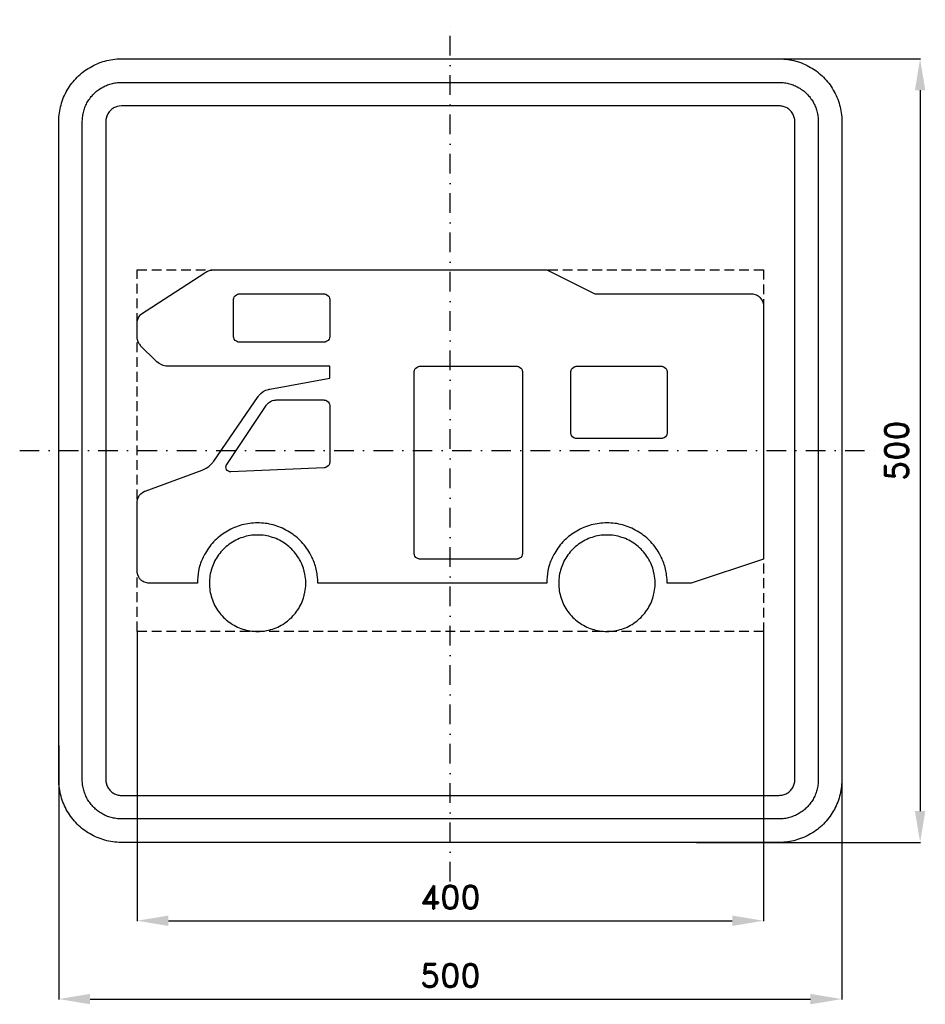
# Model space of a CAD drawing. Header units: millimetres. Extents: x -275 to 303, y -353 to 275.
import ezdxf

# ---------------------------------------------------------------- set-up
doc = ezdxf.new("R2010")
doc.units = ezdxf.units.MM
doc.header["$LTSCALE"] = 5
doc.linetypes.add('ČERCHOVANÁX2', pattern=[2, 1, -0.5, 0, -0.5])
doc.linetypes.add('ČÁRKOVANÁX2', pattern=[1.5, 1, -0.5])
doc.layers.add('Kóty', color=2, linetype='Continuous')
doc.layers.add('Značka', color=7, linetype='Continuous')
doc.styles.get("Standard").update_dxf_attribs({"font": 'romand.shx', "height": 15})
doc.dimstyles.get("Standard").update_dxf_attribs({"dimtxt": 15, "dimasz": 20, "dimexe": 0.18, "dimexo": 0.0625, "dimgap": 7.5, "dimtad": 1, "dimdec": 0, "dimzin": 0, "dimdsep": 46, "dimtxsty": 'Standard', "dimcen": 0.09, "dimadec": 0, "dimazin": 0, "dimtfac": 1, "dimtdec": 0, "dimtofl": 0, "dimtmove": 0, "dimatfit": 3, "dimfxl": 1, "dimtolj": 1, "dimtzin": 0, "dimarcsym": 0})

# ---------------------------------------------------------------- blocks, each defined once
blk = doc.blocks.new('*D0')
at = {"layer": 'Defpoints', "color": 0, "transparency": 16777216}
for p in [(-250, -188.01), (250, -188.01), (250, -350)]:
    blk.add_point(p, dxfattribs=at)
at = {"layer": 'Kóty', "color": 0, "lineweight": -2, "transparency": 16777216}
for p, q in [((-250, -188.08), (-250, -350.18)), ((250, -188.08), (250, -350.18)), ((-230, -350), (230, -350))]:
    blk.add_line(p, q, dxfattribs=at)
at = {"layer": 'Kóty', "color": 0, "transparency": 16777216}
for points in [[(-230, -346.67), (-230, -353.33), (-250, -350)], [(230, -346.67), (230, -353.33), (250, -350)]]:
    blk.add_solid(points, dxfattribs=at)
at = {"layer": 'Kóty', "color": 0, "transparency": 16777216, "insert": (0, -335), "char_height": 15, "attachment_point": 5}
blk.add_mtext('\\A1;500', dxfattribs=at)
blk = doc.blocks.new('*D1')
at = {"layer": 'Defpoints', "color": 0, "transparency": 16777216}
for p in [(177.04, 250), (157.2, -250), (300, -250)]:
    blk.add_point(p, dxfattribs=at)
at = {"layer": 'Kóty', "color": 0, "lineweight": -2, "transparency": 16777216}
for p, q in [((177.1, 250), (300.18, 250)), ((300, 230), (300, -230)), ((157.26, -250), (300.18, -250))]:
    blk.add_line(p, q, dxfattribs=at)
at = {"layer": 'Kóty', "color": 0, "transparency": 16777216}
for points in [[(296.67, 230), (303.33, 230), (300, 250)], [(296.67, -230), (303.33, -230), (300, -250)]]:
    blk.add_solid(points, dxfattribs=at)
at = {"layer": 'Kóty', "color": 0, "transparency": 16777216, "insert": (285, 0), "char_height": 15, "attachment_point": 5, "rotation": 90}
blk.add_mtext('\\A1;500', dxfattribs=at)
blk = doc.blocks.new('*D2')
at = {"layer": 'Defpoints', "color": 0, "transparency": 16777216}
for p in [(-200, -115.38), (200, -115.38), (200, -300)]:
    blk.add_point(p, dxfattribs=at)
at = {"layer": 'Kóty', "color": 0, "lineweight": -2, "transparency": 16777216}
for p, q in [((-200, -115.45), (-200, -300.18)), ((200, -115.45), (200, -300.18)), ((-180, -300), (180, -300))]:
    blk.add_line(p, q, dxfattribs=at)
at = {"layer": 'Kóty', "color": 0, "transparency": 16777216}
for points in [[(-180, -296.67), (-180, -303.33), (-200, -300)], [(180, -296.67), (180, -303.33), (200, -300)]]:
    blk.add_solid(points, dxfattribs=at)
at = {"layer": 'Kóty', "color": 0, "transparency": 16777216, "insert": (0, -285), "char_height": 15, "attachment_point": 5}
blk.add_mtext('\\A1;400', dxfattribs=at)

msp = doc.modelspace()

# ---------------------------------------------------------------- linework, layer by layer
at = {"layer": 'Značka', "color": 6, "linetype": 'ČERCHOVANÁX2', "ltscale": 2.5}
for points in [[(0, -275), (0, 275)], [(-275, 0), (275, 0)]]:
    msp.add_lwpolyline(points, dxfattribs=at)
at = {"layer": 'Značka', "color": 5}
for points in [[(-210, -250), (-210.157, -250), (-210.314, -249.999, -0.0321792), (-215.479, -249.637, -0.0354421), (-220.555, -248.582, -0.036268), (-225.464, -246.923, -0.0344214), (-230.091, -244.589, -0.0337216), (-234.4018, -241.714, -0.0340857), (-238.2843, -238.284, -0.0342112), (-241.7173, -234.403, -0.0342298), (-244.5886, -230.091, -0.0340429), (-246.9061, -225.461, -0.0334123), (-248.5824, -220.555, -0.0341277), (-249.6543, -215.477, -0.0367441), (-249.9988, -210.314), (-249.9996, -210.157), (-250.0001, -210), (-250.0001, 210), (-249.9996, 210.157), (-249.9988, 210.314, -0.0321789), (-249.637, 215.479, -0.0354442), (-248.5824, 220.555, -0.0362607), (-246.9228, 225.464, -0.0344197), (-244.5886, 230.091, -0.0337239), (-241.714, 234.402, -0.0340855), (-238.2843, 238.284, -0.0342037), (-234.4026, 241.717, -0.0342324), (-230.091, 244.589, -0.0340475), (-225.461, 246.906, -0.0334164), (-220.555, 248.582, -0.0341289), (-215.477, 249.654, -0.0367528), (-210.314, 249.999), (-210.157, 250), (-210, 250), (210, 250), (210.157, 250), (210.314, 249.999, -0.0321907), (215.479, 249.637, -0.03544), (220.555, 248.582, -0.0362704), (225.464, 246.923, -0.0344355), (230.091, 244.589, -0.0337251), (234.402, 241.714, -0.0340812), (238.284, 238.284, -0.0341978), (241.717, 234.403, -0.0342291), (244.589, 230.091, -0.0340343), (246.906, 225.461, -0.0334025), (248.582, 220.555, -0.0341305), (249.654, 215.477, -0.0367399), (249.999, 210.314), (250, 210.157), (250, 210), (250, -210), (250, -210.157), (249.999, -210.314, -0.0321792), (249.637, -215.479, -0.0354421), (248.582, -220.555, -0.0362602), (246.923, -225.464, -0.0344239), (244.589, -230.091, -0.033722), (241.714, -234.402, -0.0340968), (238.284, -238.284, -0.0342179), (234.403, -241.717, -0.0342384), (230.091, -244.589, -0.0340529), (225.46, -246.906, -0.0334149), (220.555, -248.582, -0.0341263), (215.477, -249.654, -0.0367459), (210.314, -249.999), (210.157, -250), (210, -250), (-210, -250)], [(-210, -235), (-210.098, -235), (-210.196, -234.999, -0.0321816), (-213.425, -234.773, -0.0354412), (-216.597, -234.114, -0.0362666), (-219.665, -233.077, -0.0344236), (-222.557, -231.618, -0.033722), (-225.251, -229.821, -0.0340848), (-227.678, -227.678, -0.0342109), (-229.823, -225.252, -0.034229), (-231.6179, -222.557, -0.0340449), (-233.0663, -219.663, -0.0334114), (-234.114, -216.597, -0.0341257), (-234.7839, -213.423, -0.0367454), (-234.9993, -210.196), (-234.9998, -210.098), (-235.0001, -210), (-235.0001, 210), (-234.9998, 210.098), (-234.9993, 210.196, -0.0321814), (-234.7732, 213.424, -0.0354436), (-234.114, 216.597, -0.0362629), (-233.0768, 219.665, -0.0344292), (-231.6179, 222.557, -0.0337131), (-229.821, 225.251, -0.0340835), (-227.678, 227.678, -0.0342145), (-225.252, 229.823, -0.0342271), (-222.557, 231.618, -0.0340608), (-219.663, 233.066, -0.0334078), (-216.597, 234.114, -0.0341377), (-213.423, 234.784, -0.036755), (-210.196, 234.999), (-210.098, 235), (-210, 235), (210, 235), (210.098, 235), (210.196, 234.999, -0.0321788), (213.424, 234.773, -0.0354289), (216.597, 234.114, -0.0362786), (219.665, 233.077, -0.0344075), (222.557, 231.618, -0.0337259), (225.251, 229.821, -0.0340936), (227.678, 227.678, -0.034195), (229.823, 225.252, -0.0342346), (231.618, 222.557, -0.0340429), (233.066, 219.663, -0.0334189), (234.114, 216.597, -0.0341176), (234.784, 213.423, -0.0367368), (234.999, 210.196), (235, 210.098), (235, 210), (235, -210), (235, -210.098), (234.999, -210.196, -0.032179), (234.773, -213.424, -0.0354685), (234.114, -216.597, -0.036283), (233.077, -219.665, -0.0344395), (231.618, -222.557, -0.0337417), (229.821, -225.251, -0.0340764), (227.678, -227.678, -0.0342138), (225.252, -229.823, -0.0342266), (222.557, -231.618, -0.0340362), (219.663, -233.066, -0.0334175), (216.597, -234.114, -0.0341223), (213.423, -234.784, -0.0367433), (210.196, -234.999), (210.098, -235), (210, -235), (-210, -235)], [(-210, -220), (210, -220), (210.039, -220), (210.079, -220, 0.03219), (211.37, -219.909, 0.0354467), (212.639, -219.646, 0.0362553), (213.866, -219.231, 0.0344355), (215.023, -218.647, 0.0336927), (216.1, -217.929, 0.0340968), (217.071, -217.071, 0.0341796), (217.929, -216.101, 0.0342395), (218.647, -215.023, 0.0340657), (219.227, -213.865, 0.0333765), (219.646, -212.639, 0.0341767), (219.914, -211.369, 0.0367178), (220, -210.079), (220, -210.039), (220, -210), (220, 210), (220, 210.039), (220, 210.079, 0.0321782), (219.909, 211.37, 0.0353927), (219.646, 212.639, 0.0362965), (219.231, 213.866, 0.0344442), (218.647, 215.023, 0.0337419), (217.928, 216.1, 0.0340344), (217.071, 217.071, 0.0341854), (216.101, 217.929, 0.0341795), (215.023, 218.647, 0.0340552), (213.865, 219.227, 0.0333953), (212.639, 219.646, 0.0341316), (211.369, 219.914, 0.0367638), (210.078, 220), (210.039, 220), (210, 220), (-210, 220), (-210.039, 220), (-210.079, 220), (-211.37, 219.909), (-212.639, 219.646, 0.036239), (-213.866, 219.231, 0.0343799), (-215.023, 218.647, 0.0336928), (-216.1, 217.929, 0.0340771), (-217.071, 217.071, 0.0342018), (-217.929, 216.101, 0.0342316), (-218.647, 215.023, 0.0340541), (-219.227, 213.865, 0.0334198), (-219.646, 212.639, 0.0341236), (-219.914, 211.369, 0.0367461), (-220, 210.079), (-220, 210.039), (-220, 210), (-220, -210), (-220, -210.039), (-220, -210.079, 0.0321848), (-219.909, -211.37, 0.0354428), (-219.646, -212.639, 0.0362682), (-219.231, -213.866, 0.034425), (-218.647, -215.023, 0.0337251), (-217.929, -216.1, 0.0340812), (-217.071, -217.071, 0.0342016), (-216.101, -217.929, 0.0342325), (-215.023, -218.647, 0.0340474), (-213.865, -219.227, 0.0334156), (-212.639, -219.646, 0.0341291), (-211.369, -219.914, 0.0367532), (-210.079, -220), (-210.039, -220), (-210, -220)], [(200, -69.2315), (153.85, -84.6155), (138.46, -84.6155), (138.38, -82.6045), (138.25, -80.5955, 0.0557317), (136.64, -72.7385, 0.0559977), (133.31, -65.3855, 0.0696064), (127.25, -57.3675, 0.069546), (119.23, -51.3075, 0.0694572), (109.97, -47.3985, 0.0690412), (100, -46.1545, 0.0688504), (90.02, -47.4045, 0.0691506), (80.77, -51.3075, 0.0689736), (72.77, -57.3755, 0.0676501), (66.69, -65.3855, 0.0559754), (63.32, -72.7365, 0.0610377), (61.75, -80.5955), (61.61, -82.6035), (61.54, -84.6155), (-84.62, -84.6155), (-84.69, -82.6045), (-84.83, -80.5955, 0.0557468), (-86.44, -72.7385, 0.0559836), (-89.77, -65.3855, 0.0695962), (-95.83, -57.3675, 0.069554), (-103.85, -51.3075, 0.0694532), (-113.1, -47.3985, 0.0690388), (-123.08, -46.1545, 0.0688497), (-133.05, -47.4045, 0.0691396), (-142.31, -51.3075, 0.0689749), (-150.3, -57.3755, 0.0676491), (-156.39, -65.3855, 0.055962), (-159.76, -72.7365, 0.0609927), (-161.33, -80.5955), (-161.47, -82.6035), (-161.54, -84.6155), (-192.31, -84.6155), (-192.71, -84.6005), (-193.11, -84.5735, -0.055737), (-194.68, -84.2505, -0.0561773), (-196.15, -83.5855, -0.0696436), (-197.75, -82.3735, -0.0683212), (-198.97, -80.7695), (-199.64, -79.2995), (-199.96, -77.7275), (-199.99, -77.3255), (-200, -76.9235), (-200, -33.0655), (-199.99, -32.7525), (-199.97, -32.4405), (-199.78, -31.2085), (-199.37, -30.0245), (-198.62, -28.6575), (-197.6, -27.4785), (-196.63, -26.6845), (-195.53, -26.0825), (-195.25, -25.9585), (-194.96, -25.8435), (-158.45, -12.4575), (-158.01, -12.2845), (-157.57, -12.1035), (-155.88, -11.2425), (-154.31, -10.1675), (-152.88, -8.9225), (-151.63, -7.4945), (-151.35, -7.1145), (-151.07, -6.7295), (-122.73, 34.4865), (-122.46, 34.8555), (-122.19, 35.2185), (-120.94, 36.5435), (-119.48, 37.6485), (-117.87, 38.5315, -0.0470275), (-116.14, 39.1125), (-115.7, 39.2165), (-115.25, 39.3085), (-76.92, 46.1535), (-76.92, 53.8455), (-179.84, 53.8455), (-180.29, 53.8585), (-180.74, 53.8815, -0.0420163), (-182.53, 54.1565, -0.0408925), (-184.25, 54.7235, -0.0422599), (-185.88, 55.5325), (-187.33, 56.6105), (-187.67, 56.9135), (-187.99, 57.2255), (-197.75, 66.9775), (-197.95, 67.1965), (-198.16, 67.4205), (-198.87, 68.3925), (-199.41, 69.4725), (-199.8, 70.6215), (-199.98, 71.8135), (-199.99, 72.1145), (-200, 72.4165), (-200, 81.4285), (-199.99, 81.7305), (-199.98, 82.0325), (-199.79, 83.2225), (-199.41, 84.3725), (-198.88, 85.4565), (-198.16, 86.4245), (-197.95, 86.6485), (-197.75, 86.8675), (-156.75, 113.4465), (-156.47, 113.6285), (-156.18, 113.8055), (-154.97, 114.4235), (-153.7, 114.8885, -0.031635), (-152.38, 115.2155, -0.0349426), (-151.03, 115.3645), (-150.69, 115.3775), (-150.35, 115.3845), (61.54, 115.3835), (92.31, 99.9995), (192.31, 99.9995), (192.71, 99.9845), (193.11, 99.9575, -0.0556625), (194.68, 99.6345, -0.0561246), (196.15, 98.9685, -0.0696618), (197.75, 97.7575), (198.97, 96.1535), (199.64, 94.6835), (199.96, 93.1115), (199.99, 92.7095), (200, 92.3075), (200, -69.2315)], [(-134.62, 69.2305), (-134.82, 69.2375), (-135.02, 69.2515, -0.055737), (-135.8, 69.4125), (-136.54, 69.7455), (-137.34, 70.3515), (-137.95, 71.1535), (-138.28, 71.8885), (-138.44, 72.6745), (-138.45, 72.8755), (-138.46, 73.0765), (-138.46, 96.1535), (-138.45, 96.3545), (-138.44, 96.5555), (-138.28, 97.3415), (-137.95, 98.0765), (-137.34, 98.8765), (-136.54, 99.4845), (-135.8, 99.8215, -0.0611008), (-135.02, 99.9785), (-134.82, 99.9925), (-134.62, 99.9995), (-80.77, 99.9995), (-80.57, 99.9915), (-80.37, 99.9785, -0.0557147), (-79.58, 99.8165), (-78.85, 99.4845), (-78.05, 98.8785), (-77.44, 98.0765), (-77.1, 97.3415), (-76.94, 96.5555), (-76.93, 96.3545), (-76.92, 96.1535), (-76.92, 73.0765), (-76.93, 72.8755), (-76.94, 72.6745), (-77.11, 71.8885), (-77.44, 71.1535), (-78.04, 70.3525), (-78.85, 69.7455), (-79.58, 69.4085, -0.0610792), (-80.37, 69.2515), (-80.57, 69.2375), (-80.77, 69.2305), (-134.62, 69.2305)], [(-19.23, -69.2315), (-19.43, -69.2235), (-19.63, -69.2105, -0.0557758), (-20.42, -69.0485), (-21.15, -68.7155), (-21.95, -68.1095), (-22.56, -67.3085), (-22.9, -66.5735), (-23.06, -65.7875), (-23.07, -65.5865), (-23.08, -65.3845), (-23.08, 49.9995), (-23.07, 50.2005), (-23.06, 50.4015), (-22.89, 51.1875), (-22.56, 51.9225), (-21.96, 52.7225), (-21.15, 53.3305), (-20.42, 53.6675, -0.0610773), (-19.63, 53.8245), (-19.43, 53.8385), (-19.23, 53.8455), (42.31, 53.8455), (42.51, 53.8375), (42.71, 53.8245, -0.0557758), (43.5, 53.6635), (44.23, 53.3305), (45.03, 52.7245), (45.64, 51.9225), (45.98, 51.1875), (46.13, 50.4015), (46.15, 50.2005), (46.15, 49.9995), (46.15, -65.3845), (46.15, -65.5865), (46.13, -65.7875), (45.97, -66.5735), (45.64, -67.3085), (45.03, -68.1085), (44.23, -68.7155), (43.5, -69.0535, -0.061118), (42.71, -69.2105), (42.51, -69.2235), (42.31, -69.2315), (-19.23, -69.2315)], [(80.77, 7.6915), (80.57, 7.6995), (80.37, 7.7125, -0.0556982), (79.58, 7.8745), (78.85, 8.2075), (78.05, 8.8125), (77.44, 9.6145), (77.1, 10.3495), (76.94, 11.1355), (76.93, 11.3365), (76.92, 11.5375), (76.92, 49.9995), (76.93, 50.2005), (76.94, 50.4015), (77.11, 51.1875), (77.44, 51.9225), (78.04, 52.7225), (78.85, 53.3305), (79.58, 53.6675, -0.0611961), (80.37, 53.8245), (80.57, 53.8385), (80.77, 53.8455), (134.62, 53.8455), (134.82, 53.8375), (135.02, 53.8245, -0.0557758), (135.8, 53.6635), (136.54, 53.3305), (137.34, 52.7245), (137.95, 51.9225), (138.28, 51.1875), (138.44, 50.4015), (138.45, 50.2005), (138.46, 49.9995), (138.46, 11.5375), (138.45, 11.3365), (138.44, 11.1355), (138.28, 10.3495), (137.95, 9.6145), (137.34, 8.8145), (136.54, 8.2075), (135.8, 7.8695, -0.061118), (135.02, 7.7125), (134.82, 7.6995), (134.62, 7.6915), (80.77, 7.6915)], [(-80.77, 32.3075), (-80.57, 32.2995), (-80.37, 32.2865, -0.0557147), (-79.58, 32.1245), (-78.85, 31.7915), (-78.05, 31.1865), (-77.44, 30.3845), (-77.1, 29.6495), (-76.94, 28.8635), (-76.93, 28.6625), (-76.92, 28.4615), (-76.92, -7.0905), (-76.93, -7.2865), (-76.94, -7.4815), (-77.1, -8.2465), (-77.41, -8.9645), (-77.98, -9.7525), (-78.75, -10.3635), (-79.45, -10.7135, -0.0594596), (-80.21, -10.8955), (-80.4, -10.9175), (-80.6, -10.9325), (-140.09, -13.5775), (-140.26, -13.5775), (-140.43, -13.5735, -0.0585391), (-141.09, -13.4605), (-141.72, -13.1945), (-142.4, -12.6915), (-142.91, -12.0155), (-143.22, -11.2315), (-143.3, -10.3885), (-143.21, -9.7145), (-142.96, -9.0885), (-142.88, -8.9405), (-142.79, -8.7965), (-117.67, 28.8815), (-117.45, 29.1885), (-117.22, 29.4895), (-116.16, 30.5605), (-114.9, 31.3975, -0.0529512), (-113.5, 31.9955, -0.0582072), (-112.02, 32.2705), (-111.65, 32.2945), (-111.27, 32.3075), (-80.77, 32.3075)], [(-92.31, -84.6155), (-92.33, -83.6495), (-92.37, -82.6835), (-92.84, -78.8515), (-93.81, -75.1075, 0.0416919), (-95.64, -70.6365, 0.0416805), (-98.18, -66.5305, 0.0415921), (-101.3, -62.8435, 0.0413841), (-104.99, -59.7225, 0.0412773), (-109.1, -57.1835, 0.041313), (-113.57, -55.3525, 0.0413172), (-118.26, -54.2065, 0.04131), (-123.08, -53.8465, 0.0413045), (-127.89, -54.2065, 0.0413112), (-132.59, -55.3525, 0.0413071), (-137.05, -57.1835, 0.0413094), (-141.16, -59.7225, 0.0412883), (-144.85, -62.8455, 0.0412811), (-147.97, -66.5305, 0.041289), (-150.51, -70.6385, 0.0413018), (-152.34, -75.1075, 0.0413068), (-153.49, -79.7995, 0.041323), (-153.85, -84.6155, 0.0413237), (-153.49, -89.4325, 0.041308), (-152.34, -94.1235, 0.0413018), (-150.51, -98.5935, 0.0412824), (-147.97, -102.7015, 0.0412811), (-144.85, -106.3865, 0.0412933), (-141.16, -109.5085, 0.0413146), (-137.05, -112.0485, 0.0413071), (-132.59, -113.8795, 0.0413112), (-127.89, -115.0245, 0.0413108), (-123.08, -115.3845, 0.041307), (-118.26, -115.0245, 0.0413183), (-113.57, -113.8795, 0.0413078), (-109.1, -112.0485, 0.0412721), (-104.99, -109.5085, 0.0413008), (-101.3, -106.3865, 0.0415088), (-98.18, -102.7015, 0.0413029), (-95.65, -98.5935, 0.0404412), (-93.81, -94.1235), (-92.82, -90.3805), (-92.37, -86.5475), (-92.33, -85.5825), (-92.31, -84.6155)], [(130.77, -84.6155), (130.75, -83.6495), (130.71, -82.6835), (130.24, -78.8515), (129.26, -75.1075, 0.0417149), (127.44, -70.6365, 0.0417455), (124.89, -66.5305, 0.0416107), (121.77, -62.8435, 0.0414012), (118.09, -59.7225, 0.0412631), (113.98, -57.1835, 0.0413513), (109.51, -55.3525, 0.0413192), (104.82, -54.2065, 0.0413108), (100, -53.8465, 0.0413045), (95.18, -54.2065, 0.0413232), (90.49, -55.3525, 0.0413071), (86.02, -57.1835, 0.041297), (81.91, -59.7225, 0.041321), (78.23, -62.8455, 0.0413582), (75.11, -66.5305, 0.0413309), (72.57, -70.6385, 0.0413018), (70.74, -75.1075, 0.0413316), (69.59, -79.7995, 0.041323), (69.23, -84.6155, 0.0413237), (69.59, -89.4325, 0.0413328), (70.74, -94.1235, 0.0413018), (72.57, -98.5935, 0.0413243), (75.11, -102.7015, 0.0413582), (78.23, -106.3865, 0.041326), (81.91, -109.5085, 0.0413022), (86.02, -112.0485, 0.0413071), (90.49, -113.8795, 0.0413232), (95.18, -115.0245, 0.0413108), (100, -115.3845, 0.0413108), (104.82, -115.0245, 0.0413133), (109.51, -113.8795, 0.0413165), (113.98, -112.0485, 0.0412455), (118.09, -109.5085, 0.0412853), (121.77, -106.3865, 0.041566), (124.89, -102.7015, 0.0412598), (127.43, -98.5935, 0.0404879), (129.26, -94.1235), (130.25, -90.3805), (130.71, -86.5475), (130.75, -85.5825), (130.77, -84.6155)]]:
    msp.add_lwpolyline(points, format="xyb", dxfattribs=at)
at = {"layer": 'Značka', "color": 6, "linetype": 'ČÁRKOVANÁX2', "ltscale": 1.25}
msp.add_lwpolyline([(-200, -115.3845), (-200, 115.3845), (200, 115.3845), (200, -115.3845), (-200, -115.3845)], dxfattribs=at)

# ---------------------------------------------------------------- dimensions: what is measured, and where the dimension line sits
at = {"layer": 'Kóty'}
dim = msp.add_linear_dim(base=(300, -250), p1=(177.0423, 250), p2=(157.1959, -250), angle=90, dimstyle='Standard', dxfattribs=at)
dim.commit()
dim.dimension.update_dxf_attribs({"geometry": '*D1', "text_midpoint": (285, 0)})
for base, p1, p2, picture, middle in [((200, -300), (-200, -115.3845), (200, -115.3845), '*D2', (0, -285)), ((250, -350), (-250.0001, -188.0143), (250, -188.0143), '*D0', (-0.0001, -335))]:
    dim = msp.add_linear_dim(base=base, p1=p1, p2=p2, dimstyle='Standard', dxfattribs=at)
    dim.commit()
    dim.dimension.update_dxf_attribs({"geometry": picture, "text_midpoint": middle})

doc.saveas('drawing.dxf')
